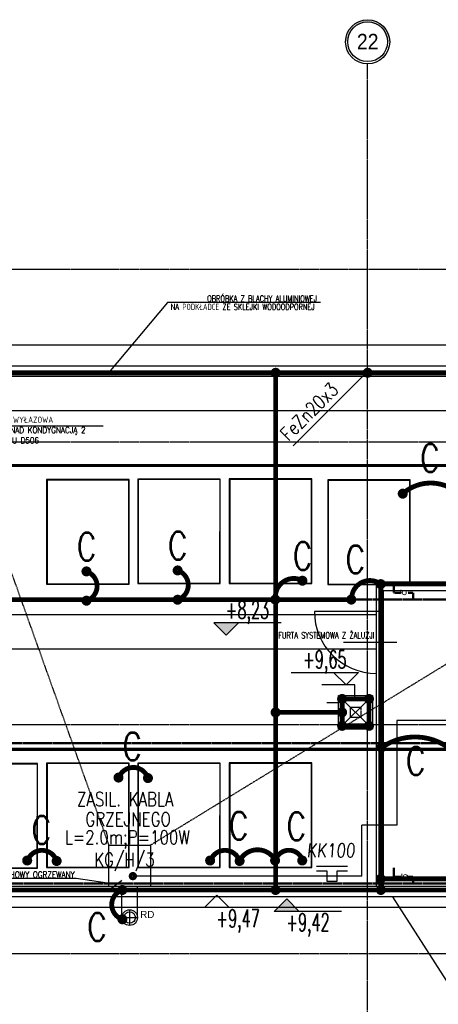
# Model space of a CAD drawing. Extents: x 3880 to 129921, y -116796 to -57711.
# Tile 27 of 110: x 12420 to 13027, y -97977 to -96549. Entities that reach past the tile are written whole.
import ezdxf
from ezdxf.enums import TextEntityAlignment as Align

# ---------------------------------------------------------------- set-up
doc = ezdxf.new("R2010")
doc.units = 0
doc.header["$LTSCALE"] = 2
for name, pattern in [('CENTER', [2, 1.25, -0.25, 0.25, -0.25]), ('DASHED', [0.75, 0.5, -0.25]), ('HIDDEN2', [0.1875, 0.125, -0.0625])]:
    doc.linetypes.add(name, pattern=pattern)
doc.layers.get('0').update_dxf_attribs({"color": 101, "linetype": 'CONTINUOUS'})
for name, color, linetype, lineweight in [('2DH_PLS_glp', 202, 'DASHED', 50), ('2DH_PLS_glz', 86, 'CONTINUOUS', 70), ('2DH_SYM', 41, 'CONTINUOUS', 18)]:
    doc.layers.add(name, color=color, linetype=linetype, lineweight=lineweight)
for name, color, linetype in [('E35', 6, 'CONTINUOUS'), ('E50', 3, 'CONTINUOUS'), ('Ins-wod', 152, 'CONTINUOUS'), ('KOLEKTORY_BMK_SOLAR_2_51', 1, 'CONTINUOUS'), ('Opis-rzedne', 52, 'CONTINUOUS'), ('Os-osie glowne', 1, 'CENTER'), ('Os-osie-opis', 2, 'CONTINUOUS'), ('Sch-opis', 51, 'CONTINUOUS'), ('W-idok', 9, 'CONTINUOUS')]:
    doc.layers.add(name, color=color, linetype=linetype)
doc.styles.add('CP_ATTR', font='ROMANS.SHX')
doc.styles.add('dwg_opis duży', font='ARIAL.TTF', dxfattribs={"width": 0.9})
doc.styles.add('dwg_opis podstawowy', font='romans.shx', dxfattribs={"width": 0.9})
doc.styles.add('ROMANS', font='romans', dxfattribs={"width": 0.85})
doc.styles.add('TYTUL2', font='ARIAL.TTF')
doc.dimstyles.new('CHMIELNA', dxfattribs={"dimscale": 3.5, "dimtxt": 4, "dimasz": 1.5, "dimexe": 3, "dimexo": 0, "dimgap": 1, "dimtad": 1, "dimdec": 1, "dimrnd": 0.5, "dimzin": 12, "dimdsep": 46, "dimtxsty": 'ROMANS', "dimblk": 'DIMTICK', "dimcen": 0.09, "dimse1": 1, "dimse2": 1, "dimclrd": 143, "dimclrt": 53, "dimadec": 0, "dimazin": 0, "dimtfac": 1, "dimtdec": 1, "dimtix": 1, "dimtmove": 2, "dimatfit": 2, "dimldrblk": 'ARCHTICK', "dimfxl": 0, "dimtolj": 1, "dimtzin": 0, "dimarcsym": 0})

# ---------------------------------------------------------------- blocks, each defined once
blk = doc.blocks.new('_kdjkgjksjhgkfhh')
for p, q in [((-11.2, 0), (11.2, 0)), ((0, 11.2), (0, -11.2))]:
    blk.add_line(p, q)
for radius in [11.3, 8.25]:
    blk.add_circle((0, 0), radius)
blk = doc.blocks.new('dwg_kota kons 50')
blk.add_hatch(color=256).paths.add_polyline_path([(9, 9), (-9, 9), (0, 0)])
blk.add_lwpolyline([(39.75, 9), (-9, 9), (0, 0), (9, 9)])
at = {"style": 'dwg_opis podstawowy', "width": 0.6}
blk.add_attdef('KOTA_KONS', text='', height=12.75, dxfattribs=at).set_placement((15.375, 8.25), align=Align.BOTTOM_CENTER)
blk = doc.blocks.new('dwg_kota arch 50')
blk.add_lwpolyline([(39.75, 9), (-9, 9), (0, 0), (9, 9)])
at = {"style": 'dwg_opis podstawowy', "width": 0.6}
blk.add_attdef('KOTA_ARCH', text='', height=12.75, dxfattribs=at).set_placement((15.375, 8.25), align=Align.BOTTOM_CENTER)
blk = doc.blocks.new('_opis_osi_liczbowy')
blk.add_hatch(color=256).paths.add_polyline_path([(32, 32), (32, 28.8, -1), (32, -28.8), (32, -32, 1)])
for radius in [32, 28.8]:
    blk.add_circle((32, 0), radius)
at = {"style": 'dwg_opis duży', "width": 0.9}
blk.add_attdef('AXNAMEH', text='', height=22.4, rotation=90, dxfattribs=at).set_placement((32, 0), align=Align.MIDDLE_CENTER)
blk = doc.blocks.new('DIMTICK')
for p, q in [((-1, 0), (1, 0)), ((0, 1), (0, -1))]:
    blk.add_line(p, q)
at = {"const_width": 0.141}
blk.add_lwpolyline([(0.71, 0.71), (-0.71, -0.71)], dxfattribs=at)
blk = doc.blocks.new('CPHS_873')
for p, q in [((0, 0.3), (0, 0.5)), ((0, 0.5), (0.4, 0.5))]:
    blk.add_line(p, q)
blk.add_circle((0, 0), 0.3)
at = {"linetype": 'ByBlock', "style": 'CP_ATTR', "flags": 9}
for tag in ['OTHER', 'WEIGHT', 'VOLTAGE', 'POWER', 'FLOW', 'TEMPERATURE', 'PN', 'DN', 'CHARACTER', 'ORDER-NO', 'PRODUCT-TYPE', 'ARTICLE', 'PRODUCER', 'NUMBER', 'GROUP', 'NAME']:
    blk.add_attdef(tag, text='', height=0.00005, dxfattribs=at).set_placement((-0.09, -0.02), align=Align.MIDDLE_LEFT)
blk = doc.blocks.new('A$C396C56EA')
at = {"layer": 'E35'}
for p, q in [((0, 0), (45, 0)), ((0, -6.9), (15, -6.9)), ((15, -6.9), (15, -21.9)), ((30, -21.9), (30, -6.9)), ((30, -6.9), (45, -6.9)), ((15, -21.9), (30, -21.9))]:
    blk.add_line(p, q, dxfattribs=at)

msp = doc.modelspace()

# ---------------------------------------------------------------- linework, layer by layer
msp.add_lwpolyline([(12882.673, -97540.137), (12865.576, -97540.137)])
at = {"layer": '2DH_PLS_glp'}
for p, q in [((12962.863, -97367.19), (12962.863, -97375.27)), ((12962.863, -97368.383), (12962.863, -97380.27)), ((12962.863, -97380.27), (12973.222, -97380.27)), ((12983.222, -97380.27), (12990.725, -97380.27)), ((12990.725, -97380.27), (12990.725, -97390.217)), ((10012.986, -97390.217), (16669.949, -97390.217)), ((13700.079, -97598.504), (9315.56, -97598.504)), ((12962.863, -97778.979), (12962.863, -97787.059)), ((12962.863, -97780.172), (12962.863, -97792.059)), ((10012.986, -97802.006), (16669.949, -97802.006)), ((12962.863, -97792.059), (12973.222, -97792.059)), ((12983.222, -97792.059), (12990.725, -97792.059)), ((12990.725, -97792.059), (12990.725, -97802.006))]:
    msp.add_line(p, q, dxfattribs=at)
at = {"layer": '2DH_PLS_glz'}
for p, q in [((9323.306, -97195.317), (14384.61, -97195.611)), ((9323.306, -97607.106), (13702.707, -97607.106))]:
    msp.add_line(p, q, dxfattribs=at)
at = {"layer": 'E35'}
msp.add_line((12816.835, -97167.318), (12924.673, -97059.48), dxfattribs=at)
at = {"layer": 'E50'}
for p, q in [((13666.381, -97565.705), (12967.02, -97565.705)), ((12967.02, -97565.705), (12967.02, -97717.522)), ((12916.462, -97791.2), (12916.462, -97717.522)), ((12967.02, -97717.522), (12916.462, -97717.522)), ((12916.462, -97791.2), (12584.334, -97791.2))]:
    msp.add_line(p, q, dxfattribs=at)
at = {"layer": 'E50', "const_width": 7}
for points in [[(9406.673, -97061.302), (18349.673, -97061.302)], [(12791.273, -97061.302), (12791.273, -97811.302)], [(12900.995, -97390.217), (12291.273, -97390.217)], [(12887.673, -97534.302), (12887.673, -97573.302), (12926.673, -97573.302), (12926.673, -97534.302), (12887.673, -97534.302)], [(12887.673, -97553.802), (12791.273, -97553.802)], [(12943.715, -97795.123), (12943.715, -97811.302)], [(9247.289, -97811.302), (18349.673, -97811.302)]]:
    msp.add_lwpolyline(points, dxfattribs=at)
for points in [[(12787.523, -97061.302, -1), (12795.023, -97061.302, -1)], [(12975.56, -97240.358, -1), (12975.56, -97232.858, -1)], [(12513.289, -97349.368, -1), (12520.789, -97349.368, -1)], [(12645.469, -97347.947, -1), (12652.969, -97347.947, -1)], [(12830.143, -97366.625, -1), (12830.143, -97359.125, -1)], [(12943.725, -97371.539, 1), (12943.725, -97364.039, 1)], [(12513.289, -97391.825, -1), (12520.789, -97391.825, -1)], [(12645.469, -97390.403, -1), (12652.969, -97390.403, -1)], [(12787.061, -97390.217, -1), (12794.561, -97390.217, -1)], [(12790.811, -97393.967, -1), (12790.811, -97386.467, -1)], [(12900.995, -97393.967, -1), (12900.995, -97386.467, -1)], [(12883.923, -97534.302, -1), (12891.423, -97534.302, -1)], [(12922.923, -97534.302, -1), (12930.423, -97534.302, -1)], [(12787.523, -97553.802, -1), (12795.023, -97553.802, -1)], [(12883.923, -97553.802, -1), (12891.423, -97553.802, -1)], [(12883.923, -97573.302, -1), (12891.423, -97573.302, -1)], [(12922.923, -97573.302, -1), (12930.423, -97573.302, -1)], [(12944.688, -97608.406, -1), (12944.688, -97600.906, -1)], [(12563.48, -97652.062, -1), (12563.48, -97644.562, -1)], [(12606.2, -97652.772, 1), (12606.2, -97645.272, 1)], [(12431.109, -97772.302, -1), (12431.109, -97764.802, -1)], [(12473.829, -97773.012, 1), (12473.829, -97765.512, 1)], [(12696.351, -97772.302, -1), (12696.351, -97764.802, -1)], [(12739.071, -97773.012, 1), (12739.071, -97765.512, 1)], [(12790.511, -97772.302, -1), (12790.511, -97764.802, -1)], [(12829.843, -97772.302, -1), (12829.843, -97764.802, -1)], [(12581.834, -97791.2, -1), (12586.834, -97791.2, -1)], [(12939.965, -97795.123, -1), (12947.465, -97795.123, -1)], [(12565.34, -97811.302, -1), (12572.84, -97811.302, -1)], [(12787.523, -97811.302, -1), (12795.023, -97811.302, -1)], [(12565.34, -97853.758, -1), (12572.84, -97853.758, -1)]]:
    msp.add_lwpolyline(points, format="xyb", close=True, dxfattribs=at)
at = {"layer": 'E50', "ltscale": 15, "const_width": 7}
for points in [[(12924.764, -97065.051, 1), (12924.582, -97057.553, 1)], [(12944.059, -97815.051, 1), (12943.877, -97807.553, 1)]]:
    msp.add_lwpolyline(points, format="xyb", close=True, dxfattribs=at)
at = {"layer": 'E50', "const_width": 7}
for points in [[(12975.56, -97236.608, -0.37545634), (13055.937, -97235.937, -2.21832926)], [(12517.039, -97349.368, -0.71386373), (12517.711, -97391.639, -2.21832926)], [(12649.219, -97347.947, -0.71386373), (12649.89, -97390.217, -2.21832926)], [(12830.592, -97362.914, 0.62295912), (12791.26, -97390.256, 2.21832926)], [(12943.725, -97367.789, 0.63032269), (12901.444, -97390.256, 2.21832926)], [(13040.953, -97604.292, 0.31496969), (12945.137, -97604.695, 2.21832926)], [(12606.2, -97649.022, 0.71386373), (12563.929, -97648.35, 2.21832926)], [(12473.829, -97769.262, 0.71386373), (12431.559, -97768.59, 2.21832926)], [(12739.071, -97769.262, 0.71386373), (12696.8, -97768.59, 2.21832926)], [(12738.751, -97769.409, -0.61276572), (12790.961, -97768.59, -2.21832926)], [(12830.293, -97768.59, 0.75869371), (12790.961, -97768.59, 2.21832926)], [(12569.09, -97811.302, 0.71386373), (12568.419, -97853.572, 2.21832926)]]:
    msp.add_lwpolyline(points, format="xyb", dxfattribs=at)
at = {"layer": 'E50', "linetype": 'HIDDEN2', "ltscale": 150, "const_width": 7}
msp.add_lwpolyline([(12943.715, -97367.302), (12943.715, -97795.123), (13694.006, -97795.123), (13694.006, -97367.302), (12943.715, -97367.302)], dxfattribs=at)
at = {"layer": 'KOLEKTORY_BMK_SOLAR_2_51'}
for points in [[(12578.911, -97367.747), (12578.911, -97216.029), (12459.301, -97216.029), (12459.301, -97367.747)], [(12460.033, -97216.872), (12459.944, -97367.12), (12578.35, -97367.171), (12578.483, -97216.872)], [(12711.09, -97367.095), (12711.09, -97215.376), (12591.48, -97215.376), (12591.48, -97367.095)], [(12592.213, -97216.219), (12592.123, -97366.468), (12710.53, -97366.519), (12710.662, -97216.219)], [(12843.631, -97366.88), (12843.631, -97215.161), (12724.021, -97215.161), (12724.021, -97366.88)], [(12724.753, -97216.004), (12724.664, -97366.253), (12843.07, -97366.304), (12843.203, -97216.004)], [(12986.493, -97368.383), (12986.493, -97216.664), (12866.883, -97216.664), (12866.883, -97368.383)], [(12867.616, -97217.507), (12867.526, -97367.756), (12985.933, -97367.807), (12986.065, -97217.507)], [(12446.283, -97779.536), (12446.283, -97627.818), (12326.673, -97627.818), (12326.673, -97779.536)], [(12327.405, -97628.661), (12327.315, -97778.909), (12445.722, -97778.96), (12445.855, -97628.661)], [(12578.911, -97778.884), (12578.911, -97627.165), (12459.301, -97627.165), (12459.301, -97778.884)], [(12460.033, -97628.008), (12459.944, -97778.257), (12578.35, -97778.308), (12578.483, -97628.008)], [(12711.09, -97778.884), (12711.09, -97627.165), (12591.48, -97627.165), (12591.48, -97778.884)], [(12592.213, -97628.008), (12592.123, -97778.257), (12710.53, -97778.308), (12710.662, -97628.008)], [(12843.631, -97778.668), (12843.631, -97626.95), (12724.021, -97626.95), (12724.021, -97778.668)], [(12724.753, -97627.793), (12724.664, -97778.042), (12843.07, -97778.093), (12843.203, -97627.793)]]:
    msp.add_lwpolyline(points, close=True, dxfattribs=at)
at = {"layer": 'Opis-rzedne'}
msp.add_lwpolyline([(12906.322, -97530.65), (12906.322, -97513.82), (12858.366, -97513.82)], dxfattribs=at)
at = {"layer": 'Os-osie glowne'}
for points in [[(12924.673, -102606.302), (12924.673, -96629.302)], [(6322.673, -96911.302), (18589.673, -96911.302)], [(6322.673, -97061.302), (18589.673, -97061.302)], [(6322.673, -97161.302), (18589.673, -97161.302)], [(6322.673, -97571.302), (18589.673, -97571.302)], [(6322.673, -97811.302), (18589.673, -97811.302)], [(6322.673, -97903.302), (18589.673, -97903.302)]]:
    msp.add_lwpolyline(points, dxfattribs=at)
at = {"layer": 'Os-osie-opis'}
msp.add_lwpolyline([(12924.673, -96629.302), (12924.673, -96613.302)], dxfattribs=at)
at = {"layer": 'Sch-opis'}
for points in [[(12856.303, -96959.477), (12634.33, -96959.477), (12548.979, -97061.302)], [(13260.804, -97942.47), (13038.831, -97942.47), (12961.089, -97821.302)]]:
    msp.add_lwpolyline(points, dxfattribs=at)
at = {"layer": 'W-idok'}
for p, q in [((18389.673, -97021.302), (9366.673, -97021.302)), ((9257.173, -97836.302), (18224.673, -97836.302))]:
    msp.add_line(p, q, dxfattribs=at)
for points in [[(9257.173, -97151.302), (9396.673, -97151.302), (9396.673, -97051.302), (18359.673, -97051.302), (18359.673, -97821.302), (9257.173, -97821.302)], [(9257.173, -97166.302), (9411.673, -97166.302), (9411.673, -97066.302), (18344.673, -97066.302), (18344.673, -97806.302), (9257.173, -97806.302)], [(14243.673, -97116.302), (12356.673, -97116.302)], [(12937.473, -97806.302), (12937.473, -97367.302)], [(13714.673, -97367.302), (12937.473, -97367.302)], [(12947.473, -97806.302), (12947.473, -97377.302)], [(13714.673, -97377.302), (12947.473, -97377.302)], [(12937.473, -97412.302), (12356.673, -97412.302)], [(12947.608, -97407.302), (12847.473, -97407.302)], [(12966.826, -97452.302), (12889.698, -97452.302)], [(12937.473, -97462.302), (12306.673, -97462.302)], [(12882.673, -97529.302), (12931.673, -97578.302)], [(12931.673, -97529.302), (12882.673, -97578.302)], [(12568.423, -97851.302), (12568.423, -97806.302)], [(12590.923, -97851.302), (12590.923, -97806.302)]]:
    msp.add_lwpolyline(points, dxfattribs=at)
at = {"layer": 'W-idok', "linetype": 'DASHED'}
for points in [[(12549.673, -97746.302), (12306.673, -97066.302)], [(12609.673, -97746.302), (13720.673, -97066.302)]]:
    msp.add_lwpolyline(points, dxfattribs=at)
at = {"layer": 'W-idok'}
for points in [[(12882.673, -97529.302), (12931.673, -97529.302), (12931.673, -97578.302), (12882.673, -97578.302)], [(12549.673, -97746.302), (12609.673, -97746.302), (12609.673, -97806.302), (12549.673, -97806.302)]]:
    msp.add_lwpolyline(points, close=True, dxfattribs=at)
at = {"layer": 'W-idok', "linetype": 'DASHED'}
for points in [[(12887.673, -97534.302), (12926.673, -97534.302), (12926.673, -97573.302), (12887.673, -97573.302)], [(12899.673, -97546.302), (12914.673, -97546.302), (12914.673, -97561.302), (12899.673, -97561.302)]]:
    msp.add_lwpolyline(points, close=True, dxfattribs=at)
at = {"layer": 'W-idok'}
msp.add_arc((12937.473, -97407.302), 90, 180, 270, dxfattribs=at)

# ---------------------------------------------------------------- block references
at = {"layer": '2DH_SYM', "xscale": 10, "yscale": 10, "zscale": 10, "rotation": 90}
for p in [(12977.777, -97380.243), (12979.506, -97792.063)]:
    msp.add_blockref('CPHS_873', p, dxfattribs=at)
at = {"layer": 'E35'}
msp.add_blockref('A$C396C56EA', (12850.556, -97776.842), dxfattribs=at)
at = {"layer": 'Ins-wod'}
msp.add_blockref('_kdjkgjksjhgkfhh', (12579.673, -97851.302), dxfattribs=at)
at = {"layer": 'Opis-rzedne', "xscale": 2, "yscale": 2, "zscale": 2}
msp.add_blockref('dwg_kota kons 50', (12719.604, -97441.919), dxfattribs=at).add_auto_attribs({'KOTA_KONS': '+8,23'})
at = {"layer": 'Opis-rzedne'}
ref = msp.add_blockref('dwg_kota arch 50', (12893.343, -97513.82), dxfattribs=dict(at, xscale=-2, yscale=2, zscale=2, rotation=359.9999999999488))
ref.add_attrib('KOTA_ARCH', '+9,65', dxfattribs={"layer": '0', "height": 25.5, "rotation": 360, "style": 'dwg_opis podstawowy', "width": 0.6}).set_placement((12862.593, -97497.32), align=Align.BOTTOM_CENTER)
ref = msp.add_blockref('dwg_kota arch 50', (12706.096, -97818.837), dxfattribs=dict(at, xscale=-2, yscale=2, zscale=2, rotation=180))
ref.add_attrib('KOTA_ARCH', '+9,47', dxfattribs={"layer": '0', "height": 25.5, "style": 'dwg_opis podstawowy', "width": 0.6}).set_placement((12736.846, -97872.98), align=Align.BOTTOM_CENTER)
ref = msp.add_blockref('dwg_kota kons 50', (12807.371, -97824.337), dxfattribs=dict(at, xscale=-2, yscale=2, zscale=2, rotation=180))
ref.add_attrib('KOTA_KONS', '+9,42', dxfattribs={"layer": '0', "height": 25.5, "style": 'dwg_opis podstawowy', "width": 0.6}).set_placement((12838.121, -97878.48), align=Align.BOTTOM_CENTER)
at = {"layer": 'Os-osie-opis'}
ref = msp.add_blockref('_opis_osi_liczbowy', (12924.673, -96613.302), dxfattribs=dict(at, rotation=90))
ref.add_attrib('AXNAMEH', '22', dxfattribs={"layer": '0', "height": 22.4, "style": 'dwg_opis duży', "width": 0.9}).set_placement((12924.783, -96581.012), align=Align.MIDDLE_CENTER)

# ---------------------------------------------------------------- texts
at = {"layer": 'E35', "style": 'ROMANS', "width": 0.8}
msp.add_text('FeZn20x3', height=20, rotation=45, dxfattribs=at).set_placement((12810.184, -97161.55))
for s, p in [('ZASIL. KABLA ', (12578.668, -97679.553)), ('GRZEJNEGO', (12577.456, -97708.743)), ('L=2.0m;P=100W', (12576.244, -97737.933)), ('KG/H/3', (12572.089, -97768.781))]:
    msp.add_text(s, height=20, rotation=0, dxfattribs=at).set_placement(p, align=Align.MIDDLE)
at = {"layer": 'E35', "style": 'ROMANS', "oblique": 5, "width": 0.8}
msp.add_text('KK100', height=20, dxfattribs=at).set_placement((12836.36, -97763.85))
at = {"layer": 'E50', "ltscale": 50, "style": 'ROMANS', "width": 0.8}
for p in [(13000.525, -97204.912), (12502.743, -97333.498), (12634.922, -97332.076), (12815.846, -97347.005), (12892.363, -97352.019), (12568.914, -97623.203), (12979.793, -97644.415), (12723.231, -97738.229), (12806.781, -97738.824), (12437.225, -97744.201), (12518.01, -97884.873)]:
    msp.add_text('C', height=40, dxfattribs=at).set_placement(p)
at = {"layer": 'Ins-wod', "insert": (12594.907, -97841.673), "char_height": 10.2123, "width": 1336.21749, "attachment_point": 1, "style": 'TYTUL2'}
msp.add_mtext('RD', dxfattribs=at)
at = {"layer": 'Sch-opis', "style": 'ROMANS', "width": 0.7}
for s, p in [('NA PODKŁADCE ZE SKLEJKI WODOODPORNEJ', (12639.223, -96970.23)), ('OBRÓBKA Z BLACHY ALUMINIOWEJ', (12692.023, -96958.243)), ('FURTA SYSTEMOWA Z ŻALUZJI', (12795.045, -97446.463))]:
    msp.add_text(s, height=9, dxfattribs=at).set_placement(p)
at = {"layer": 'Sch-opis', "char_height": 9, "width": 203.76147, "style": 'ROMANS'}
for s, insert, attachment_point in [('DRABINKA WYŁAZOWA\\PNA DACH NAD KONDYGNACJĄ 2\\PWG. DETALU D506', (12356.099, -97124.938), 1), ('WPUST DACHOWY OGRZEWANY', (12499.982, -97784.493), 3)]:
    msp.add_mtext(s, dxfattribs=dict(at, insert=insert, attachment_point=attachment_point))

# ---------------------------------------------------------------- leaders
at = {"layer": 'Sch-opis'}
for points in [[(12321.25, -97153.117), (12354.092, -97138.006), (12541.284, -97138.006)], [(12560.55, -97803.266), (12501.989, -97794.751), (12326.408, -97794.751)]]:
    msp.add_leader(points, dimstyle='CHMIELNA', override={"dimasz": 4, "dimgap": 1, "dimtad": 0}, dxfattribs=at)

doc.saveas('drawing.dxf')
